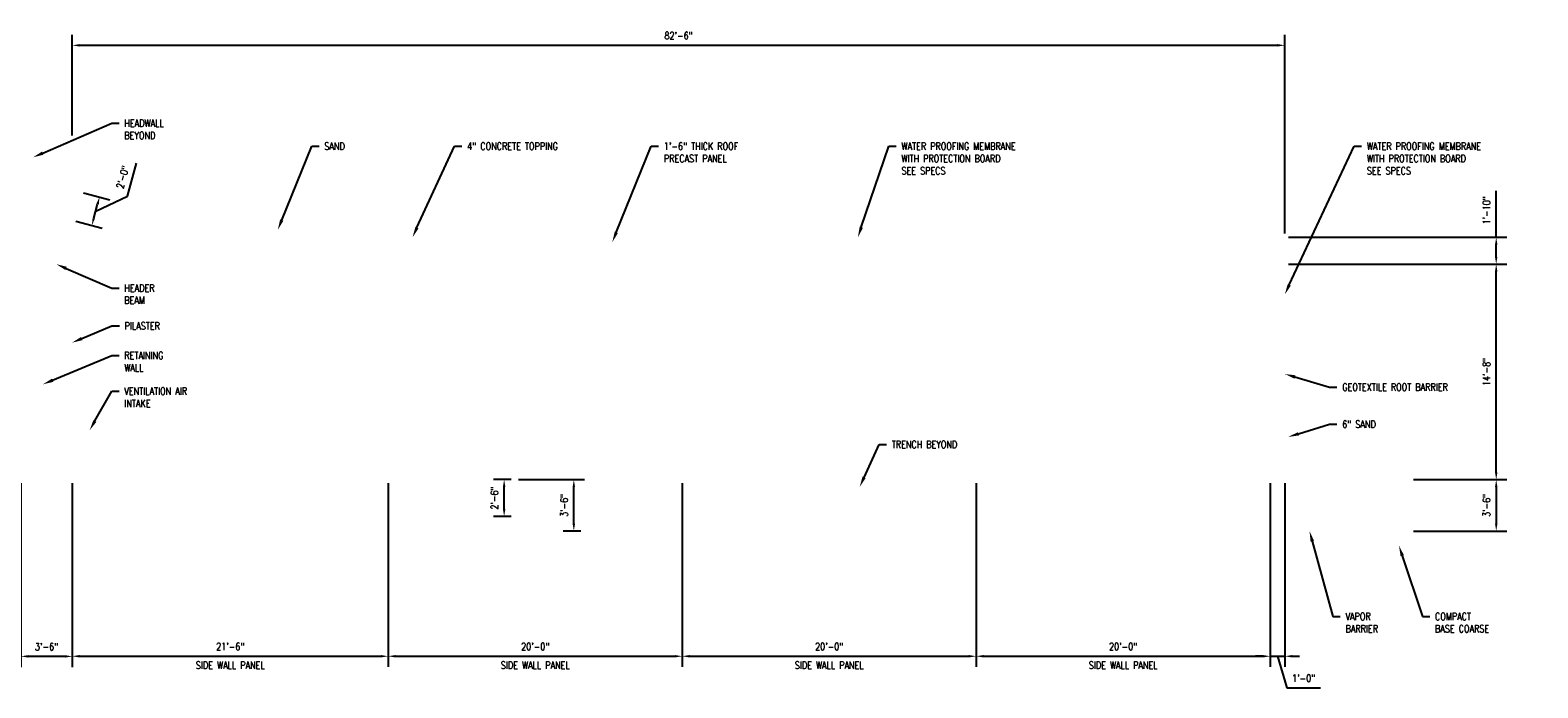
# Model space of a CAD drawing. Header units: inches. Extents: x -4308 to 4814, y -170 to 367.
# Tile 2 of 2: x 38 to 1269, y -170 to 367. Entities that reach past the tile are written whole.
import ezdxf
from ezdxf import colors
from ezdxf.entities.mleader import LeaderData, LeaderLine
from ezdxf.math import Vec2, Vec3

# ---------------------------------------------------------------- set-up
doc = ezdxf.new("R2010")
doc.units = ezdxf.units.IN
doc.header["$MEASUREMENT"] = 0
doc.layers.get('Defpoints').update_dxf_attribs({"color": 243})
doc.layers.add('S-ANNO-DIMS', color=1, linetype='Continuous')
doc.layers.add('S-ANNO-TEXT', color=2, linetype='Continuous')
doc.styles.add('Annotative', font='romans.shx', dxfattribs={"width": 0.8, "height": 0.125})
doc.dimstyles.new('Annotative', dxfattribs={"dimscale": 0, "dimtxt": 0.125, "dimasz": 0.125, "dimexe": 0.179688, "dimexo": 0.0625, "dimgap": 0.09, "dimtad": 1, "dimdec": 3, "dimzin": 3, "dimdsep": 46, "dimlunit": 4, "dimtxsty": 'Annotative', "dimcen": 0.09, "dimclrt": 2, "dimazin": 2, "dimtfac": 1, "dimtdec": 3, "dimtmove": 1, "dimatfit": 3, "dimfxl": 1, "dimtfill": 1, "dimfrac": 2, "dimtolj": 1, "dimtzin": 0, "dimarcsym": 0})

# ---------------------------------------------------------------- blocks, each defined once
blk = doc.blocks.new('*D7')
at = {"layer": 'Defpoints', "color": 0, "transparency": 16777216}
for p in [(810, 0), (1050, 0), (1050, -144.3)]:
    blk.add_point(p, dxfattribs=at)
at = {"layer": 'S-ANNO-DIMS', "color": 0, "lineweight": -2, "transparency": 16777216}
for p, q in [((810, -3), (810, -152.9)), ((1050, -3), (1050, -152.9)), ((816, -144.3), (1044, -144.3))]:
    blk.add_line(p, q, dxfattribs=at)
at = {"layer": 'S-ANNO-DIMS', "color": 0, "transparency": 16777216}
for points in [[(816, -143.3), (816, -145.3), (810, -144.3)], [(1044, -143.3), (1044, -145.3), (1050, -144.3)]]:
    blk.add_solid(points, dxfattribs=at)
at = {"layer": 'S-ANNO-DIMS', "color": 2, "transparency": 16777216, "insert": (930, -136.4), "char_height": 6, "attachment_point": 5, "style": 'Annotative', "bg_fill": 3, "box_fill_scale": 1.25, "bg_fill_color": 256, "bg_fill_true_color": 13158600, "bg_fill_transparency": 0}
blk.add_mtext('\\A1;20\'-0"', dxfattribs=at)
at = {"layer": 'S-ANNO-DIMS', "color": 2, "transparency": 16777216, "insert": (930, -151.6), "char_height": 6, "attachment_point": 5, "style": 'Annotative', "bg_fill": 3, "box_fill_scale": 1.25, "bg_fill_color": 256, "bg_fill_true_color": 13158600, "bg_fill_transparency": 0}
blk.add_mtext('\\A1;SIDE WALL PANEL', dxfattribs=at)
blk = doc.blocks.new('*D8')
at = {"layer": 'Defpoints', "color": 0, "transparency": 16777216}
for p in [(1050, 0), (1062, 0), (1062, -144.3)]:
    blk.add_point(p, dxfattribs=at)
at = {"layer": 'S-ANNO-DIMS', "color": 0, "lineweight": -2, "transparency": 16777216}
for p, q in [((1050, -3), (1050, -152.9)), ((1062, -3), (1062, -152.9)), ((1044, -144.3), (1038, -144.3)), ((1050, -144.3), (1062, -144.3)), ((1050, -144.3), (1062, -144.3)), ((1056, -144.3), (1063.7, -170.1)), ((1068, -144.3), (1074, -144.3)), ((1063.7, -170.1), (1091.1, -170.1))]:
    blk.add_line(p, q, dxfattribs=at)
at = {"layer": 'S-ANNO-DIMS', "color": 0, "transparency": 16777216}
for points in [[(1044, -143.3), (1044, -145.3), (1050, -144.3)], [(1068, -143.3), (1068, -145.3), (1062, -144.3)]]:
    blk.add_solid(points, dxfattribs=at)
at = {"layer": 'S-ANNO-DIMS', "color": 2, "transparency": 16777216, "insert": (1077.4, -162.2), "char_height": 6, "attachment_point": 5, "style": 'Annotative', "bg_fill": 3, "box_fill_scale": 1.25, "bg_fill_color": 256, "bg_fill_true_color": 13158600, "bg_fill_transparency": 0}
blk.add_mtext('\\A1;1\'-0"', dxfattribs=at)
blk = doc.blocks.new('*D9')
at = {"layer": 'Defpoints', "color": 0, "transparency": 16777216}
for p in [(30, 0), (72, 0), (30, -144.4)]:
    blk.add_point(p, dxfattribs=at)
at = {"layer": 'S-ANNO-DIMS', "color": 0, "lineweight": -2, "transparency": 16777216}
for p, q in [((30, -3), (30, -153.1)), ((72, -3), (72, -153.1)), ((66, -144.4), (36, -144.4))]:
    blk.add_line(p, q, dxfattribs=at)
at = {"layer": 'S-ANNO-DIMS', "color": 0, "transparency": 16777216}
for points in [[(36, -143.4), (36, -145.4), (30, -144.4)], [(66, -143.4), (66, -145.4), (72, -144.4)]]:
    blk.add_solid(points, dxfattribs=at)
at = {"layer": 'S-ANNO-DIMS', "color": 2, "transparency": 16777216, "insert": (51, -136.5), "char_height": 6, "attachment_point": 5, "style": 'Annotative', "bg_fill": 3, "box_fill_scale": 1.25, "bg_fill_color": 256, "bg_fill_true_color": 13158600, "bg_fill_transparency": 0}
blk.add_mtext('\\A1;3\'-6"', dxfattribs=at)
blk = doc.blocks.new('*D10')
at = {"layer": 'Defpoints', "color": 0, "transparency": 16777216}
for p in [(1164, 0), (1164, -42), (1234.6, -42)]:
    blk.add_point(p, dxfattribs=at)
at = {"layer": 'S-ANNO-DIMS', "color": 0, "lineweight": -2, "transparency": 16777216}
for p, q in [((1167, 0), (1243.2, 0)), ((1234.6, -6), (1234.6, -36)), ((1167, -42), (1243.2, -42))]:
    blk.add_line(p, q, dxfattribs=at)
at = {"layer": 'S-ANNO-DIMS', "color": 0, "transparency": 16777216}
for points in [[(1233.6, -6), (1235.6, -6), (1234.6, 0)], [(1233.6, -36), (1235.6, -36), (1234.6, -42)]]:
    blk.add_solid(points, dxfattribs=at)
at = {"layer": 'S-ANNO-DIMS', "color": 2, "transparency": 16777216, "insert": (1226.7, -21), "char_height": 6, "attachment_point": 5, "rotation": 90, "style": 'Annotative', "bg_fill": 3, "box_fill_scale": 1.25, "bg_fill_color": 256, "bg_fill_true_color": 13158600, "bg_fill_transparency": 0}
blk.add_mtext('\\A1;3\'-6"', dxfattribs=at)
blk = doc.blocks.new('*D11')
at = {"layer": 'Defpoints', "color": 0, "transparency": 16777216}
for p in [(1062, 176), (1234.6, 176), (1164, 0)]:
    blk.add_point(p, dxfattribs=at)
at = {"layer": 'S-ANNO-DIMS', "color": 0, "lineweight": -2, "transparency": 16777216}
for p, q in [((1065, 176), (1243.2, 176)), ((1234.6, 6), (1234.6, 170)), ((1167, 0), (1243.2, 0))]:
    blk.add_line(p, q, dxfattribs=at)
at = {"layer": 'S-ANNO-DIMS', "color": 0, "transparency": 16777216}
for points in [[(1233.6, 170), (1235.6, 170), (1234.6, 176)], [(1233.6, 6), (1235.6, 6), (1234.6, 0)]]:
    blk.add_solid(points, dxfattribs=at)
at = {"layer": 'S-ANNO-DIMS', "color": 2, "transparency": 16777216, "insert": (1226.7, 88), "char_height": 6, "attachment_point": 5, "rotation": 90, "style": 'Annotative', "bg_fill": 3, "box_fill_scale": 1.25, "bg_fill_color": 256, "bg_fill_true_color": 13158600, "bg_fill_transparency": 0}
blk.add_mtext('\\A1;14\'-8"', dxfattribs=at)
blk = doc.blocks.new('*D12')
at = {"layer": 'Defpoints', "color": 0, "transparency": 16777216}
for p in [(1062, 198), (1234.6, 198), (1062, 176)]:
    blk.add_point(p, dxfattribs=at)
at = {"layer": 'S-ANNO-DIMS', "color": 0, "lineweight": -2, "transparency": 16777216}
for p, q in [((1234.6, 198), (1234.6, 236)), ((1065, 198), (1243.2, 198)), ((1234.6, 182), (1234.6, 192)), ((1065, 176), (1243.2, 176))]:
    blk.add_line(p, q, dxfattribs=at)
at = {"layer": 'S-ANNO-DIMS', "color": 0, "transparency": 16777216}
for points in [[(1233.6, 192), (1235.6, 192), (1234.6, 198)], [(1233.6, 182), (1235.6, 182), (1234.6, 176)]]:
    blk.add_solid(points, dxfattribs=at)
at = {"layer": 'S-ANNO-DIMS', "color": 2, "transparency": 16777216, "insert": (1226.7, 220), "char_height": 6, "attachment_point": 5, "rotation": 90, "style": 'Annotative', "bg_fill": 3, "box_fill_scale": 1.25, "bg_fill_color": 256, "bg_fill_true_color": 13158600, "bg_fill_transparency": 0}
blk.add_mtext('\\A1;1\'-10"', dxfattribs=at)
blk = doc.blocks.new('*D13')
at = {"layer": 'Defpoints', "color": 0, "transparency": 16777216}
for p in [(570, 0), (810, 0), (810, -144.3)]:
    blk.add_point(p, dxfattribs=at)
at = {"layer": 'S-ANNO-DIMS', "color": 0, "lineweight": -2, "transparency": 16777216}
for p, q in [((570, -3), (570, -152.9)), ((810, -3), (810, -152.9)), ((576, -144.3), (804, -144.3))]:
    blk.add_line(p, q, dxfattribs=at)
at = {"layer": 'S-ANNO-DIMS', "color": 0, "transparency": 16777216}
for points in [[(576, -143.3), (576, -145.3), (570, -144.3)], [(804, -143.3), (804, -145.3), (810, -144.3)]]:
    blk.add_solid(points, dxfattribs=at)
at = {"layer": 'S-ANNO-DIMS', "color": 2, "transparency": 16777216, "insert": (690, -136.4), "char_height": 6, "attachment_point": 5, "style": 'Annotative', "bg_fill": 3, "box_fill_scale": 1.25, "bg_fill_color": 256, "bg_fill_true_color": 13158600, "bg_fill_transparency": 0}
blk.add_mtext('\\A1;20\'-0"', dxfattribs=at)
at = {"layer": 'S-ANNO-DIMS', "color": 2, "transparency": 16777216, "insert": (690, -151.6), "char_height": 6, "attachment_point": 5, "style": 'Annotative', "bg_fill": 3, "box_fill_scale": 1.25, "bg_fill_color": 256, "bg_fill_true_color": 13158600, "bg_fill_transparency": 0}
blk.add_mtext('\\A1;SIDE WALL PANEL', dxfattribs=at)
blk = doc.blocks.new('*D14')
at = {"layer": 'Defpoints', "color": 0, "transparency": 16777216}
for p in [(330, 0), (570, 0), (570, -144.3)]:
    blk.add_point(p, dxfattribs=at)
at = {"layer": 'S-ANNO-DIMS', "color": 0, "lineweight": -2, "transparency": 16777216}
for p, q in [((330, -3), (330, -152.9)), ((570, -3), (570, -152.9)), ((336, -144.3), (564, -144.3))]:
    blk.add_line(p, q, dxfattribs=at)
at = {"layer": 'S-ANNO-DIMS', "color": 0, "transparency": 16777216}
for points in [[(336, -143.3), (336, -145.3), (330, -144.3)], [(564, -143.3), (564, -145.3), (570, -144.3)]]:
    blk.add_solid(points, dxfattribs=at)
at = {"layer": 'S-ANNO-DIMS', "color": 2, "transparency": 16777216, "insert": (450, -136.4), "char_height": 6, "attachment_point": 5, "style": 'Annotative', "bg_fill": 3, "box_fill_scale": 1.25, "bg_fill_color": 256, "bg_fill_true_color": 13158600, "bg_fill_transparency": 0}
blk.add_mtext('\\A1;20\'-0"', dxfattribs=at)
at = {"layer": 'S-ANNO-DIMS', "color": 2, "transparency": 16777216, "insert": (450, -151.6), "char_height": 6, "attachment_point": 5, "style": 'Annotative', "bg_fill": 3, "box_fill_scale": 1.25, "bg_fill_color": 256, "bg_fill_true_color": 13158600, "bg_fill_transparency": 0}
blk.add_mtext('\\A1;SIDE WALL PANEL', dxfattribs=at)
blk = doc.blocks.new('*D15')
at = {"layer": 'Defpoints', "color": 0, "transparency": 16777216}
for p in [(72, 0), (330, 0), (330, -144.3)]:
    blk.add_point(p, dxfattribs=at)
at = {"layer": 'S-ANNO-DIMS', "color": 0, "lineweight": -2, "transparency": 16777216}
for p, q in [((72, -3), (72, -152.9)), ((330, -3), (330, -152.9)), ((78, -144.3), (324, -144.3))]:
    blk.add_line(p, q, dxfattribs=at)
at = {"layer": 'S-ANNO-DIMS', "color": 0, "transparency": 16777216}
for points in [[(78, -143.3), (78, -145.3), (72, -144.3)], [(324, -143.3), (324, -145.3), (330, -144.3)]]:
    blk.add_solid(points, dxfattribs=at)
at = {"layer": 'S-ANNO-DIMS', "color": 2, "transparency": 16777216, "insert": (201, -136.4), "char_height": 6, "attachment_point": 5, "style": 'Annotative', "bg_fill": 3, "box_fill_scale": 1.25, "bg_fill_color": 256, "bg_fill_true_color": 13158600, "bg_fill_transparency": 0}
blk.add_mtext('\\A1;21\'-6"', dxfattribs=at)
at = {"layer": 'S-ANNO-DIMS', "color": 2, "transparency": 16777216, "insert": (201, -151.6), "char_height": 6, "attachment_point": 5, "style": 'Annotative', "bg_fill": 3, "box_fill_scale": 1.25, "bg_fill_color": 256, "bg_fill_true_color": 13158600, "bg_fill_transparency": 0}
blk.add_mtext('\\A1;SIDE WALL PANEL', dxfattribs=at)
blk = doc.blocks.new('*D16')
at = {"layer": 'Defpoints', "color": 0, "transparency": 16777216}
for p in [(1062, 354.8), (72, 278), (1062, 198)]:
    blk.add_point(p, dxfattribs=at)
at = {"layer": 'S-ANNO-DIMS', "color": 0, "lineweight": -2, "transparency": 16777216}
for p, q in [((72, 281), (72, 363.4)), ((1062, 201), (1062, 363.4)), ((78, 354.8), (1056, 354.8))]:
    blk.add_line(p, q, dxfattribs=at)
at = {"layer": 'S-ANNO-DIMS', "color": 0, "transparency": 16777216}
for points in [[(78, 355.8), (78, 353.8), (72, 354.8)], [(1056, 355.8), (1056, 353.8), (1062, 354.8)]]:
    blk.add_solid(points, dxfattribs=at)
at = {"layer": 'S-ANNO-DIMS', "color": 2, "transparency": 16777216, "insert": (567, 362.7), "char_height": 6, "attachment_point": 5, "style": 'Annotative', "bg_fill": 3, "box_fill_scale": 1.25, "bg_fill_color": 256, "bg_fill_true_color": 13158600, "bg_fill_transparency": 0}
blk.add_mtext('\\A1;82\'-6"', dxfattribs=at)
blk = doc.blocks.new('*D17')
at = {"layer": 'Defpoints', "color": 0, "transparency": 16777216}
for p in [(78.2, 235.2), (94.2, 230.9), (72, 212)]:
    blk.add_point(p, dxfattribs=at)
at = {"layer": 'S-ANNO-DIMS', "color": 0, "lineweight": -2, "transparency": 16777216}
for p, q in [((117.2, 231.5), (124.4, 258.6)), ((81.1, 234.4), (102.6, 228.7)), ((89.6, 213.5), (92.7, 225.1)), ((91.1, 219.3), (117.2, 231.5)), ((74.9, 211.2), (96.4, 205.5))]:
    blk.add_line(p, q, dxfattribs=at)
at = {"layer": 'S-ANNO-DIMS', "color": 0, "transparency": 16777216}
for points in [[(91.7, 225.4), (93.7, 224.8), (94.2, 230.9)], [(88.6, 213.8), (90.5, 213.2), (88, 207.7)]]:
    blk.add_solid(points, dxfattribs=at)
at = {"layer": 'S-ANNO-DIMS', "color": 2, "transparency": 16777216, "insert": (113.2, 247.1), "char_height": 6, "attachment_point": 5, "rotation": 75, "style": 'Annotative', "bg_fill": 3, "box_fill_scale": 1.25, "bg_fill_color": 256, "bg_fill_true_color": 13158600, "bg_fill_transparency": 0}
blk.add_mtext('\\A1;2\'-0"', dxfattribs=at)
blk = doc.blocks.new('*D20')
at = {"layer": 'Defpoints', "color": 0, "transparency": 16777216}
for p in [(424.6, 0), (433.3, 0), (433.3, -30)]:
    blk.add_point(p, dxfattribs=at)
at = {"layer": 'S-ANNO-DIMS', "color": 0, "lineweight": -2, "transparency": 16777216}
for p, q in [((430.3, 0), (416, 0)), ((424.6, -24), (424.6, -6)), ((430.3, -30), (416, -30))]:
    blk.add_line(p, q, dxfattribs=at)
at = {"layer": 'S-ANNO-DIMS', "color": 0, "transparency": 16777216}
for points in [[(423.6, -6), (425.6, -6), (424.6, 0)], [(423.6, -24), (425.6, -24), (424.6, -30)]]:
    blk.add_solid(points, dxfattribs=at)
at = {"layer": 'S-ANNO-DIMS', "color": 2, "transparency": 16777216, "insert": (416.7, -15), "char_height": 6, "attachment_point": 5, "rotation": 90, "style": 'Annotative', "bg_fill": 3, "box_fill_scale": 1.25, "bg_fill_color": 256, "bg_fill_true_color": 13158600, "bg_fill_transparency": 0}
blk.add_mtext('\\A1;2\'-6"', dxfattribs=at)
blk = doc.blocks.new('*D21')
at = {"layer": 'Defpoints', "color": 0, "transparency": 16777216}
for p in [(433.3, 0), (481.5, 0), (490.1, -42)]:
    blk.add_point(p, dxfattribs=at)
at = {"layer": 'S-ANNO-DIMS', "color": 0, "lineweight": -2, "transparency": 16777216}
for p, q in [((436.3, 0), (490.1, 0)), ((481.5, -36), (481.5, -6)), ((487.1, -42), (472.9, -42))]:
    blk.add_line(p, q, dxfattribs=at)
at = {"layer": 'S-ANNO-DIMS', "color": 0, "transparency": 16777216}
for points in [[(480.5, -6), (482.5, -6), (481.5, 0)], [(480.5, -36), (482.5, -36), (481.5, -42)]]:
    blk.add_solid(points, dxfattribs=at)
at = {"layer": 'S-ANNO-DIMS', "color": 2, "transparency": 16777216, "insert": (473.6, -21), "char_height": 6, "attachment_point": 5, "rotation": 90, "style": 'Annotative', "bg_fill": 3, "box_fill_scale": 1.25, "bg_fill_color": 256, "bg_fill_true_color": 13158600, "bg_fill_transparency": 0}
blk.add_mtext('\\A1;3\'-6"', dxfattribs=at)

msp = doc.modelspace()

# ---------------------------------------------------------------- dimensions: what is measured, and where the dimension line sits
at = {"layer": 'S-ANNO-DIMS'}
dim = msp.add_linear_dim(base=(30, -144.4346), p1=(72, 0), p2=(30, 0), dimstyle='Annotative', override={"dimpost": '\\X'}, dxfattribs=at)
dim.commit()
dim.dimension.update_dxf_attribs({"geometry": '*D9', "text_midpoint": (51, -136.5431)})
dim = msp.add_linear_dim(base=(1050, -144.304), p1=(810, 0), p2=(1050, 0), text='<>\\XSIDE WALL PANEL', dimstyle='Annotative', override={"dimpost": '\\X'}, dxfattribs=at)
dim.commit()
dim.dimension.update_dxf_attribs({"geometry": '*D7', "text_midpoint": (930, -144.304)})
dim = msp.add_linear_dim(base=(1234.6044, -42), p1=(1164, 0), p2=(1164, -42), angle=90, dimstyle='Annotative', override={"dimpost": '\\X'}, dxfattribs=at)
dim.commit()
dim.dimension.update_dxf_attribs({"geometry": '*D10', "text_midpoint": (1226.713, -21)})

# ---------------------------------------------------------------- leaders
at = {"layer": 'S-ANNO-TEXT'}
ml = msp.add_multileader_mtext('Standard', dxfattribs=at)
ml.set_content('HEADER\\PBEAM', color=2, style='Annotative')
ml.set_leader_properties(color=1)
ml.build(insert=Vec2(0, 0))
ml.multileader.update_dxf_attribs({"dogleg_length": 0.125, "arrow_head_size": 8.64, "scale": 48})
ctx = ml.context
ctx.base_point, ctx.scale, ctx.char_height, ctx.arrow_head_size, ctx.landing_gap_size, ctx.plane_origin = Vec3(110.1668, 156.5033), 48, 6, 8.64, 4.32, Vec3(81.6352, 122.9985)
notes = []
notes.append((ctx, [(0, (1, 1, 0), (104.1668, 156.5033), (1, 0), 6, [(0, [(59.0129, 176)], 0, [])])]))
ctx.mtext.insert, ctx.mtext.flow_direction = Vec3(114.4868, 159.5033), 5
ml = msp.add_multileader_mtext('Standard', dxfattribs=at)
ml.set_content('PILASTER', color=2, style='Annotative')
ml.set_leader_properties(color=1)
ml.build(insert=Vec2(0, 0))
ml.multileader.update_dxf_attribs({"dogleg_length": 0.125, "arrow_head_size": 8.64, "scale": 48})
ctx = ml.context
ctx.base_point, ctx.scale, ctx.char_height, ctx.arrow_head_size, ctx.landing_gap_size, ctx.plane_origin = Vec3(110.4211, 125.5943), 48, 6, 8.64, 4.32, Vec3(81.6352, 95.6132)
notes.append((ctx, [(0, (1, 1, 0), (104.4211, 125.5943), (1, 0), 6, [(0, [(71.7735, 111.8773)], 0, [])])]))
ctx.mtext.insert, ctx.mtext.flow_direction = Vec3(114.7411, 128.5943), 5
ml = msp.add_multileader_mtext('Standard', dxfattribs=at)
ml.set_content('RETAINING\\PWALL', color=2, style='Annotative')
ml.set_leader_properties(color=1)
ml.build(insert=Vec2(0, 0))
ml.multileader.update_dxf_attribs({"dogleg_length": 0.125, "arrow_head_size": 8.64, "scale": 48})
ctx = ml.context
ctx.base_point, ctx.scale, ctx.char_height, ctx.arrow_head_size, ctx.landing_gap_size, ctx.plane_origin = Vec3(110.1668, 101.4431), 48, 6, 8.64, 4.32, Vec3(81.6352, 75.2797)
notes.append((ctx, [(0, (1, 1, 0), (104.1668, 101.4431), (1, 0), 6, [(0, [(48, 77.8444)], 0, [])])]))
ctx.mtext.insert, ctx.mtext.flow_direction = Vec3(114.4868, 104.4431), 5
ml = msp.add_multileader_mtext('Standard', dxfattribs=at)
ml.set_content('VENTILATION AIR\\PINTAKE', color=2, style='Annotative')
ml.set_leader_properties(color=1)
ml.build(insert=Vec2(0, 0))
ml.multileader.update_dxf_attribs({"dogleg_length": 0.125, "arrow_head_size": 8.64, "scale": 48})
ctx = ml.context
ctx.base_point, ctx.scale, ctx.char_height, ctx.arrow_head_size, ctx.landing_gap_size, ctx.plane_origin = Vec3(110.1668, 72.3141), 48, 6, 8.64, 4.32, Vec3(81.6352, 46.1507)
notes.append((ctx, [(0, (1, 1, 0), (104.1668, 72.3141), (1, 0), 6, [(0, [(86.2234, 40.3874)], 0, [])])]))
ctx.mtext.insert, ctx.mtext.flow_direction = Vec3(114.4868, 75.3141), 5
ml = msp.add_multileader_mtext('Standard', dxfattribs=at)
ml.set_content('COMPACT\\PBASE COARSE', color=2, style='Annotative')
ml.set_leader_properties(color=1)
ml.build(insert=Vec2(0, 0))
ml.multileader.update_dxf_attribs({"dogleg_length": 0.125, "arrow_head_size": 8.64, "scale": 48})
ctx = ml.context
ctx.base_point, ctx.scale, ctx.char_height, ctx.arrow_head_size, ctx.landing_gap_size, ctx.plane_origin = Vec3(1180.28, -111.7926), 48, 6, 8.64, 4.32, Vec3(1151.7485, -137.956)
notes.append((ctx, [(0, (1, 1, 0), (1174.28, -111.7926), (1, 0), 6, [(0, [(1155.1906, -54)], 0, [])])]))
ctx.mtext.insert, ctx.mtext.flow_direction = Vec3(1184.6, -108.7926), 5
for ctx, leaders in notes:
    for number, flags, end, landing, length, lines in leaders:
        leader = LeaderData()
        leader.index, (leader.has_last_leader_line, leader.has_dogleg_vector, leader.attachment_direction) = number, flags
        leader.last_leader_point, leader.dogleg_vector, leader.dogleg_length = Vec3(end), Vec3(landing), length
        for number, points, colour, breaks in lines:
            line = LeaderLine()
            line.index, line.vertices, line.color, line.breaks = number, Vec3.list(points), colors.encode_raw_color(colour), breaks
            leader.lines.append(line)
        ctx.leaders.append(leader)

# ---------------------------------------------------------------- next in the draw order: dimensions: what is measured, and where the dimension line sits
at = {"layer": 'S-ANNO-DIMS'}
dim = msp.add_linear_dim(base=(810, -144.304), p1=(570, 0), p2=(810, 0), text='<>\\XSIDE WALL PANEL', dimstyle='Annotative', override={"dimpost": '\\X'}, dxfattribs=at)
dim.commit()
dim.dimension.update_dxf_attribs({"geometry": '*D13', "text_midpoint": (690, -144.304)})
dim = msp.add_linear_dim(base=(1062, -144.304), p1=(1050, 0), p2=(1062, 0), dimstyle='Annotative', override={"dimpost": '\\X'}, dxfattribs=at)
dim.commit()
dim.dimension.update_dxf_attribs({"geometry": '*D8', "text_midpoint": (1068.0658, -162.2319)})

# ---------------------------------------------------------------- next in the draw order: dimensions: what is measured, and where the dimension line sits
dim = msp.add_linear_dim(base=(1234.6044, 176), p1=(1164, 0), p2=(1062, 176), angle=90, dimstyle='Annotative', override={"dimpost": '\\X'}, dxfattribs=at)
dim.commit()
dim.dimension.update_dxf_attribs({"geometry": '*D11', "text_midpoint": (1226.713, 88)})
dim = msp.add_linear_dim(base=(570, -144.304), p1=(330, 0), p2=(570, 0), text='<>\\XSIDE WALL PANEL', dimstyle='Annotative', override={"dimpost": '\\X'}, dxfattribs=at)
dim.commit()
dim.dimension.update_dxf_attribs({"geometry": '*D14', "text_midpoint": (450, -144.304)})

# ---------------------------------------------------------------- next in the draw order: leaders
at = {"layer": 'S-ANNO-TEXT'}
ml = msp.add_multileader_mtext('Standard', dxfattribs=at)
ml.set_content('VAPOR\\PBARRIER', color=2, style='Annotative')
ml.set_leader_properties(color=1)
ml.build(insert=Vec2(0, 0))
ml.multileader.update_dxf_attribs({"dogleg_length": 0.125, "arrow_head_size": 8.64, "scale": 48})
ctx = ml.context
ctx.base_point, ctx.scale, ctx.char_height, ctx.arrow_head_size, ctx.landing_gap_size, ctx.plane_origin = Vec3(1107.2476, -111.7926), 48, 6, 8.64, 4.32, Vec3(1078.7161, -137.956)
notes = []
notes.append((ctx, [(0, (1, 1, 0), (1101.2476, -111.7926), (1, 0), 6, [(0, [(1082.1582, -42)], 0, [])])]))
ctx.mtext.insert, ctx.mtext.flow_direction = Vec3(1111.5676, -108.7926), 5
for ctx, leaders in notes:
    for number, flags, end, landing, length, lines in leaders:
        leader = LeaderData()
        leader.index, (leader.has_last_leader_line, leader.has_dogleg_vector, leader.attachment_direction) = number, flags
        leader.last_leader_point, leader.dogleg_vector, leader.dogleg_length = Vec3(end), Vec3(landing), length
        for number, points, colour, breaks in lines:
            line = LeaderLine()
            line.index, line.vertices, line.color, line.breaks = number, Vec3.list(points), colors.encode_raw_color(colour), breaks
            leader.lines.append(line)
        ctx.leaders.append(leader)

# ---------------------------------------------------------------- next in the draw order: dimensions: what is measured, and where the dimension line sits
at = {"layer": 'S-ANNO-DIMS'}
for base, p1, p2, override, picture, middle in [((1234.6044, 198), (1062, 176), (1062, 198), {"dimpost": '\\X'}, '*D12', (1226.713, 219.9771)), ((424.6346, 0), (433.2596, -30), (433.2596, 0), {"dimpost": '\\X', "dimse1": 0, "dimse2": 0, "dimsd1": 0, "dimsd2": 0}, '*D20', (416.7432, -15))]:
    dim = msp.add_linear_dim(base=base, p1=p1, p2=p2, angle=90, dimstyle='Annotative', override=override, dxfattribs=at)
    dim.commit()
    dim.dimension.update_dxf_attribs({"geometry": picture, "text_midpoint": middle})
dim = msp.add_linear_dim(base=(330, -144.304), p1=(72, 0), p2=(330, 0), text='<>\\XSIDE WALL PANEL', dimstyle='Annotative', override={"dimpost": '\\X'}, dxfattribs=at)
dim.commit()
dim.dimension.update_dxf_attribs({"geometry": '*D15', "text_midpoint": (201, -144.304)})

# ---------------------------------------------------------------- next in the draw order: leaders
at = {"layer": 'S-ANNO-TEXT'}
ml = msp.add_multileader_mtext('Standard', dxfattribs=at)
ml.set_content('GEOTEXTILE ROOT BARRIER', color=2, style='Annotative')
ml.set_leader_properties(color=1)
ml.build(insert=Vec2(0, 0))
ml.multileader.update_dxf_attribs({"dogleg_length": 0.125, "arrow_head_size": 8.64, "scale": 48})
ctx = ml.context
ctx.base_point, ctx.scale, ctx.char_height, ctx.arrow_head_size, ctx.landing_gap_size, ctx.plane_origin = Vec3(1104.572, 75.6212), 48, 6, 8.64, 4.32, Vec3(1062, 86.2693)
notes = []
notes.append((ctx, [(0, (1, 1, 0), (1098.572, 75.6212), (1, 0), 6, [(0, [(1062, 86.2693)], 0, [])])]))
ctx.mtext.insert, ctx.mtext.flow_direction = Vec3(1108.892, 78.6212), 5
ml = msp.add_multileader_mtext('Standard', dxfattribs=at)
ml.set_content('6" SAND', color=2, style='Annotative')
ml.set_leader_properties(color=1)
ml.build(insert=Vec2(0, 0))
ml.multileader.update_dxf_attribs({"dogleg_length": 0.125, "arrow_head_size": 8.64, "scale": 48})
ctx = ml.context
ctx.base_point, ctx.scale, ctx.char_height, ctx.arrow_head_size, ctx.landing_gap_size, ctx.plane_origin = Vec3(1104.572, 45.2016), 48, 6, 8.64, 4.32, Vec3(1068, 23.5963)
notes.append((ctx, [(0, (1, 1, 0), (1098.572, 45.2016), (1, 0), 6, [(0, [(1064.8818, 34.9192)], 0, [])])]))
ctx.mtext.insert, ctx.mtext.flow_direction = Vec3(1108.892, 48.2016), 5
ml = msp.add_multileader_mtext('Standard', dxfattribs=at)
ml.set_content('TRENCH BEYOND', color=2, style='Annotative')
ml.set_leader_properties(color=1)
ml.build(insert=Vec2(0, 0))
ml.multileader.update_dxf_attribs({"dogleg_length": 0.125, "arrow_head_size": 8.64, "scale": 48})
ctx = ml.context
ctx.base_point, ctx.scale, ctx.char_height, ctx.arrow_head_size, ctx.landing_gap_size, ctx.plane_origin = Vec3(736.7523, 28.6904), 48, 6, 8.64, 4.32, Vec3(708.2208, 17.8346)
notes.append((ctx, [(0, (1, 1, 0), (730.7523, 28.6904), (1, 0), 6, [(0, [(714.888, -6)], 0, [])])]))
ctx.mtext.insert, ctx.mtext.width, ctx.mtext.flow_direction = Vec3(741.0723, 31.6904), 84.85606, 5
for ctx, leaders in notes:
    for number, flags, end, landing, length, lines in leaders:
        leader = LeaderData()
        leader.index, (leader.has_last_leader_line, leader.has_dogleg_vector, leader.attachment_direction) = number, flags
        leader.last_leader_point, leader.dogleg_vector, leader.dogleg_length = Vec3(end), Vec3(landing), length
        for number, points, colour, breaks in lines:
            line = LeaderLine()
            line.index, line.vertices, line.color, line.breaks = number, Vec3.list(points), colors.encode_raw_color(colour), breaks
            leader.lines.append(line)
        ctx.leaders.append(leader)

# ---------------------------------------------------------------- next in the draw order: dimensions: what is measured, and where the dimension line sits
at = {"layer": 'S-ANNO-DIMS'}
dim = msp.add_linear_dim(base=(1062, 354.82), p1=(72, 278), p2=(1062, 198), dimstyle='Annotative', override={"dimpost": '\\X'}, dxfattribs=at)
dim.commit()
dim.dimension.update_dxf_attribs({"geometry": '*D16', "text_midpoint": (567, 362.7114)})
dim = msp.add_linear_dim(base=(481.5127, 0), p1=(490.1377, -42), p2=(433.2596, 0), angle=90, dimstyle='Annotative', override={"dimpost": '\\X'}, dxfattribs=at)
dim.commit()
dim.dimension.update_dxf_attribs({"geometry": '*D21', "text_midpoint": (473.6213, -21)})

# ---------------------------------------------------------------- next in the draw order: leaders
at = {"layer": 'S-ANNO-TEXT'}
ml = msp.add_multileader_mtext('Standard', dxfattribs=at)
ml.set_content('HEADWALL\\PBEYOND', color=2, style='Annotative')
ml.set_leader_properties(color=1)
ml.build(insert=Vec2(0, 0))
ml.multileader.update_dxf_attribs({"dogleg_length": 0.125, "arrow_head_size": 8.64, "scale": 48})
ctx = ml.context
ctx.base_point, ctx.scale, ctx.char_height, ctx.arrow_head_size, ctx.landing_gap_size, ctx.plane_origin = Vec3(110.1668, 291.17), 48, 6, 8.64, 4.32, Vec3(81.6352, 265.0067)
notes = []
notes.append((ctx, [(0, (1, 1, 0), (104.1668, 291.17), (1, 0), 6, [(0, [(40, 263.3024)], 0, [])])]))
ctx.mtext.insert, ctx.mtext.flow_direction = Vec3(114.4868, 294.17), 5
ml = msp.add_multileader_mtext('Standard', dxfattribs=at)
ml.set_content('SAND', color=2, style='Annotative')
ml.set_leader_properties(color=1)
ml.build(insert=Vec2(0, 0))
ml.multileader.update_dxf_attribs({"dogleg_length": 0.125, "arrow_head_size": 8.64, "scale": 48})
ctx = ml.context
ctx.base_point, ctx.scale, ctx.char_height, ctx.arrow_head_size, ctx.landing_gap_size, ctx.plane_origin = Vec3(273.487, 272.3361), 48, 6, 8.64, 4.32, Vec3(244.9555, 246.1727)
notes.append((ctx, [(0, (1, 1, 0), (267.487, 272.3361), (1, 0), 6, [(0, [(239.7793, 204)], 0, [])])]))
ctx.mtext.insert, ctx.mtext.flow_direction = Vec3(277.807, 275.3361), 5
ml = msp.add_multileader_mtext('Standard', dxfattribs=at)
ml.set_content('4" CONCRETE TOPPING', color=2, style='Annotative')
ml.set_leader_properties(color=1)
ml.build(insert=Vec2(0, 0))
ml.multileader.update_dxf_attribs({"dogleg_length": 0.125, "arrow_head_size": 8.64, "scale": 48})
ctx = ml.context
ctx.base_point, ctx.scale, ctx.char_height, ctx.arrow_head_size, ctx.landing_gap_size, ctx.plane_origin = Vec3(390.1324, 272.3361), 48, 6, 8.64, 4.32, Vec3(361.6009, 246.1727)
notes.append((ctx, [(0, (1, 1, 0), (384.1324, 272.3361), (1, 0), 6, [(0, [(349.8138, 198)], 0, [])])]))
ctx.mtext.insert, ctx.mtext.flow_direction = Vec3(394.4524, 275.3361), 5
ml = msp.add_multileader_mtext('Standard', dxfattribs=at)
ml.set_content('1\'-6" THICK ROOF\\PPRECAST PANEL', color=2, style='Annotative')
ml.set_leader_properties(color=1)
ml.build(insert=Vec2(0, 0))
ml.multileader.update_dxf_attribs({"dogleg_length": 0.125, "arrow_head_size": 8.64, "scale": 48})
ctx = ml.context
ctx.base_point, ctx.scale, ctx.char_height, ctx.arrow_head_size, ctx.landing_gap_size, ctx.plane_origin = Vec3(550.6998, 272.3361), 48, 6, 8.64, 4.32, Vec3(522.1683, 246.1727)
notes.append((ctx, [(0, (1, 1, 0), (544.6998, 272.3361), (1, 0), 6, [(0, [(512.9375, 194)], 0, [])])]))
ctx.mtext.insert, ctx.mtext.flow_direction = Vec3(555.0198, 275.3361), 5
ml = msp.add_multileader_mtext('Standard', dxfattribs=at)
ml.set_content('WATER PROOFING MEMBRANE\\PWITH PROTECTION BOARD\\PSEE SPECS', color=2, style='Annotative')
ml.set_leader_properties(color=1)
ml.build(insert=Vec2(0, 0))
ml.multileader.update_dxf_attribs({"dogleg_length": 0.125, "arrow_head_size": 8.64, "scale": 48})
ctx = ml.context
ctx.base_point, ctx.scale, ctx.char_height, ctx.arrow_head_size, ctx.landing_gap_size, ctx.plane_origin = Vec3(744.6596, 272.3361), 48, 6, 8.64, 4.32, Vec3(716.128, 246.1727)
notes.append((ctx, [(0, (1, 1, 0), (738.6596, 272.3361), (1, 0), 6, [(0, [(713.458, 198)], 0, [])])]))
ctx.mtext.insert, ctx.mtext.flow_direction = Vec3(748.9796, 275.3361), 5
ml = msp.add_multileader_mtext('Standard', dxfattribs=at)
ml.set_content('WATER PROOFING MEMBRANE\\PWITH PROTECTION BOARD\\PSEE SPECS', color=2, style='Annotative')
ml.set_leader_properties(color=1)
ml.build(insert=Vec2(0, 0))
ml.multileader.update_dxf_attribs({"dogleg_length": 0.125, "arrow_head_size": 8.64, "scale": 48})
ctx = ml.context
ctx.base_point, ctx.scale, ctx.char_height, ctx.arrow_head_size, ctx.landing_gap_size, ctx.plane_origin = Vec3(1124.6746, 272.3361), 48, 6, 8.64, 4.32, Vec3(1096.1431, 246.1727)
notes.append((ctx, [(0, (1, 1, 0), (1118.6746, 272.3361), (1, 0), 6, [(0, [(1062, 151.286)], 0, [])])]))
ctx.mtext.insert, ctx.mtext.flow_direction = Vec3(1128.9946, 275.3361), 5
for ctx, leaders in notes:
    for number, flags, end, landing, length, lines in leaders:
        leader = LeaderData()
        leader.index, (leader.has_last_leader_line, leader.has_dogleg_vector, leader.attachment_direction) = number, flags
        leader.last_leader_point, leader.dogleg_vector, leader.dogleg_length = Vec3(end), Vec3(landing), length
        for number, points, colour, breaks in lines:
            line = LeaderLine()
            line.index, line.vertices, line.color, line.breaks = number, Vec3.list(points), colors.encode_raw_color(colour), breaks
            leader.lines.append(line)
        ctx.leaders.append(leader)

# ---------------------------------------------------------------- next in the draw order: dimensions: what is measured, and where the dimension line sits
at = {"layer": 'S-ANNO-DIMS'}
dim = msp.add_linear_dim(base=(94.237, 230.8882), p1=(72, 212), p2=(78.2117, 235.1822), angle=75, dimstyle='Annotative', override={"dimpost": '\\X'}, dxfattribs=at)
dim.commit()
dim.dimension.update_dxf_attribs({"geometry": '*D17', "text_midpoint": (118.2747, 235.6721), "dimtype": 161})

doc.saveas('drawing.dxf')
